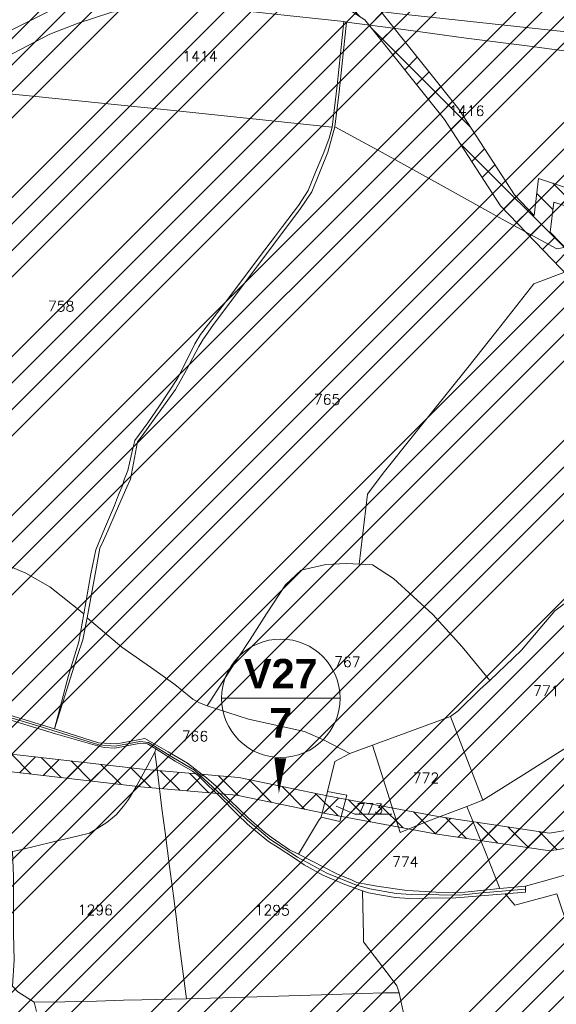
# Model space of a CAD drawing. Header units: metres. Extents: x 578835 to 593571, y 248557 to 255108.
# Tile 99 of 251: x 582256 to 582438, y 252278 to 252612. Entities that reach past the tile are written whole.
import ezdxf

# ---------------------------------------------------------------- set-up
doc = ezdxf.new("R2010")
doc.units = ezdxf.units.M
doc.linetypes.add('SOLID_LINE', pattern=[0])
for name, color, linetype, lineweight in [('Cad-HYDROGRAPHI_COURS_D_EAU28', 5, 'SOLID_LINE', 0), ('Cad-PARCELLAIRE_PARCELLE1', 250, 'SOLID_LINE', 0), ('Cad-RESEAU_ROUT_AXE_DE_VOIE26', 255, 'SOLID_LINE', 0), ('Cad-TOPONYMIE_DETAIL_PARCELLAIR181', 7, 'SOLID_LINE', 0), ('Cad-TOPONYMIE_NUMERO_DE_PARCELL182', 250, 'SOLID_LINE', 0), ('ER', 192, 'Continuous', 18), ('PPRIF - contour', 10, 'Continuous', 9)]:
    doc.layers.add(name, color=color, linetype=linetype, lineweight=lineweight)
doc.styles.get("Standard").update_dxf_attribs({"font": 'arialbd_0.ttf', "height": 50})
doc.styles.add('TEXTSTYLE_45_11', font='txt.shx', dxfattribs={"oblique": 50})

msp = doc.modelspace()

# ---------------------------------------------------------------- hatches: boundary and pattern name
at = {"layer": 'ER', "ltscale": 0.4}
h = msp.add_hatch(dxfattribs=at)
h.set_pattern_fill('ANSI37', color=256, scale=2, style=0)
h.paths.add_polyline_path([(582796.74, 252490.16), (582769.25, 252486.91), (582751.21, 252470.8), (582730.2, 252455.87), (582703.18, 252445.74), (582667.97, 252433.81), (582630.66, 252426.35), (582616.13, 252419.7), (582611.33, 252414.89), (582602.92, 252440.09), (582578.85, 252485.94), (582556.56, 252535.65), (582541.51, 252565.17), (582528.44, 252580.62), (582512.68, 252591.12), (582488.4, 252608.05), (582472.83, 252625.23), (582472.83, 252631.27), (582478.02, 252640.23), (582488.83, 252642.2), (582507.51, 252640.55), (582536.33, 252630.95), (582584.88, 252614.59), (582587.68, 252619.98), (582538.23, 252636.64), (582508.74, 252646.46), (582488.55, 252648.24), (582474.22, 252645.64), (582466.83, 252632.88), (582466.83, 252622.92), (582484.41, 252603.52), (582509.3, 252586.16), (582524.4, 252576.09), (582536.48, 252561.82), (582551.15, 252533.05), (582573.45, 252483.32), (582597.39, 252437.73), (582606.72, 252409.73), (582605.23, 252404.89), (582595.31, 252402.74), (582584.48, 252412.53), (582568.75, 252427.7), (582550.3, 252455.57), (582537.23, 252472.05), (582516.52, 252510.01), (582497.68, 252526.49), (582474.98, 252541.62), (582445.46, 252553.78), (582431.57, 252558.41), (582430.11, 252545.81), (582423.34, 252552.84), (582404.55, 252581.87), (582376.71, 252616.66), (582350.38, 252633.62), (582321.17, 252646.47), (582291.42, 252649.97), (582249.04, 252650.55), (582220.64, 252652.25), (582175.3, 252658.48), (582156.76, 252664.66), (582149.33, 252667.45), (582147.99, 252661.54), (582154.76, 252659.01), (582173.93, 252652.61), (582220.05, 252646.27), (582248.82, 252644.55), (582291.03, 252643.98), (582319.58, 252640.62), (582347.53, 252628.32), (582372.64, 252612.14), (582399.68, 252578.35), (582418.62, 252549.09), (582474.29, 252491.38), (582506.5, 252456.92), (582516.46, 252433.67), (582520.16, 252416.24), (582513.46, 252404.9), (582485.65, 252372.56), (582464.23, 252348.89), (582447.94, 252338.57), (582435.29, 252336.46), (582397.51, 252342.1), (582360.44, 252348.94), (582330, 252355.26), (582297.29, 252358.13), (582252.85, 252363.25), (582218.92, 252369.58), (582194.15, 252368.99), (582173.95, 252362.26), (582168.39, 252354.62), (582166.96, 252346.03), (582188.65, 252307.2), (582215.9, 252285.85), (582242.17, 252275.91), (582256.01, 252262.77), (582269.08, 252250.42), (582288.32, 252238.59), (582307.73, 252234.11), (582337.11, 252234.82), (582386.15, 252227.72), (582440.89, 252221.32), (582476.71, 252210.58), (582504.48, 252209.85), (582569, 252219.17), (582598.6, 252223.98), (582602.74, 252221.4), (582610.83, 252207.91), (582620.1, 252186.53), (582637.49, 252156.1), (582655.02, 252137.85), (582666.41, 252128.74), (582688.82, 252123.51), (582708.41, 252123.51), (582725.34, 252114.7), (582734.85, 252107.1), (582736.07, 252096.1), (582729.77, 252075.09), (582723.28, 252035.45), (582722.58, 252010.22), (582713.67, 251992.4), (582698.19, 251967.77), (582675.88, 251943.38), (582649.51, 251929.51), (582621.53, 251921.81), (582598.81, 251919.61), (582583.13, 251907.67), (582564.2, 251893.11), (582552.1, 251875.71), (582550.34, 251861.66), (582558.35, 251856.66), (582575.66, 251855.93), (582599.7, 251844.63), (582623.95, 251839.48), (582646.09, 251840.22), (582661.18, 251844.53), (582681.51, 251846.63), (582706.04, 251847.33), (582746.16, 251839.31), (582777.12, 251831.57), (582798.72, 251819.73), (582815.48, 251807.16), (582832.68, 251789.25), (582845.85, 251780.72), (582865.53, 251780.72), (582889.06, 251784.4), (582912.14, 251795.94), (582940.37, 251805.82), (582975.56, 251814.26), (582989.04, 251814.26), (583010.12, 251807.94), (583034.7, 251802.16), (583054.6, 251800.68), (583081.25, 251805.73), (583113.44, 251808.52), (583139.2, 251802.26), (583169.25, 251791.08), (583188.74, 251775.08), (583203.28, 251760.54), (583236.28, 251745.14), (583277.77, 251739.04), (583285.1, 251732.57), (583282.99, 251752.41), (583279.03, 251744.92), (583238.02, 251750.95), (583206.78, 251765.53), (583192.77, 251779.53), (583172.29, 251796.35), (583140.96, 251808.01), (583113.9, 251814.59), (583080.43, 251811.68), (583054.26, 251806.73), (583035.62, 251808.11), (583011.67, 251813.74), (582989.92, 251820.26), (582974.85, 251820.26), (582938.67, 251811.58), (582909.8, 251801.48), (582887.21, 251790.18), (582865.06, 251786.72), (582847.62, 251786.72), (582836.53, 251793.9), (582819.47, 251811.67), (582801.97, 251824.79), (582779.32, 251837.21), (582747.47, 251845.17), (582706.55, 251853.35), (582681.11, 251852.63), (582660.04, 251850.45), (582645.16, 251846.19), (582624.48, 251845.5), (582601.62, 251850.35), (582577.12, 251861.88), (582560.18, 251862.58), (582556.77, 251864.72), (582557.87, 251873.5), (582568.6, 251888.92), (582586.78, 251902.91), (582601.08, 251913.8), (582622.62, 251915.89), (582651.73, 251923.89), (582679.6, 251938.56), (582702.98, 251964.12), (582718.9, 251989.45), (582728.54, 252008.73), (582729.27, 252034.88), (582735.63, 252073.74), (582742.17, 252095.55), (582740.54, 252110.23), (582728.63, 252119.76), (582709.88, 252129.51), (582689.51, 252129.51), (582669.09, 252134.27), (582659.07, 252142.29), (582642.34, 252159.72), (582625.47, 252189.22), (582616.18, 252210.66), (582607.14, 252225.72), (582599.86, 252230.27), (582568.09, 252225.1), (582504.13, 252215.86), (582477.66, 252216.56), (582442.11, 252227.22), (582386.93, 252233.67), (582337.47, 252240.84), (582308.34, 252240.12), (582290.63, 252244.21), (582272.75, 252255.21), (582260.13, 252267.13), (582245.42, 252281.1), (582218.88, 252291.14), (582193.3, 252311.18), (582173.22, 252347.11), (582174.08, 252352.24), (582177.67, 252357.17), (582195.19, 252363.01), (582218.44, 252363.57), (582251.95, 252357.32), (582296.68, 252352.16), (582329.13, 252349.31), (582359.28, 252343.05), (582396.52, 252336.18), (582435.34, 252330.39), (582450.12, 252332.85), (582468.13, 252344.25), (582490.15, 252368.59), (582518.35, 252401.39), (582526.51, 252415.2), (582522.21, 252435.49), (582511.6, 252460.25), (582478.64, 252495.51), (582435.51, 252540.22), (582436.68, 252550.38), (582443.36, 252548.15), (582472.15, 252536.3), (582494.03, 252521.72), (582511.77, 252506.2), (582532.21, 252468.72), (582545.44, 252452.05), (582564.11, 252423.84), (582580.39, 252408.14), (582593.57, 252396.22), (582609.94, 252399.78), (582612.27, 252407.34), (582619.61, 252414.69), (582632.52, 252420.61), (582669.52, 252428.01), (582705.19, 252440.09), (582733.04, 252450.53), (582755.47, 252466.46), (582796.94, 252473.67), (582796.82, 252482.36)])
at = {"layer": 'PPRIF - contour', "lineweight": 15}
h = msp.add_hatch(dxfattribs=at)
h.set_pattern_fill('ANSI34', color=30, scale=2, style=0)
h.paths.add_polyline_path([(583168.56, 249236.59), (583178.02, 249273.37), (583184.15, 249314.36), (583186.86, 249348.54), (583183.82, 249412.65), (583188.31, 249497.75), (583209.56, 249638.59), (583209.57, 249654.16), (583202.87, 249764.69), (583181.22, 249772.54), (583212.18, 249841.81), (583235.33, 249974.64), (583193.51, 249985.09), (583186.04, 250045.54), (583188.28, 250067.18), (583195.8, 250078.07), (583245.78, 250078.37), (583251.01, 250132.85), (583194.25, 250138.82), (583209.94, 250168.32), (583209.19, 250188.47), (583208.21, 250203.8), (583217.43, 250267.61), (583213.64, 250277.41), (583256.98, 250284.74), (583262.34, 250350.34), (583266.18, 250436.39), (583274.5, 250436.7), (583214.43, 250499.33), (583184.56, 250537.39), (583218.91, 250547.09), (583241.07, 250552.07), (583269.68, 250547.09), (583271.18, 250569.48), (583274.91, 250580.67), (583286.48, 250597.77), (583293.66, 250716.62), (583278.73, 250731.44), (583193.67, 250750.25), (583156.78, 250759.28), (583135.71, 250831.5), (583141.39, 250856.49), (583145.69, 250864.01), (583161.1, 250891.6), (583169.34, 250905.21), (583172.57, 250920.26), (583171.49, 250936.38), (583169.31, 250950.6), (583181.85, 251003.26), (583206.95, 251084.03), (583216.62, 251114.12), (583232.39, 251161.77), (583245.29, 251209.41), (583234.54, 251210.94), (583234.1, 251288.09), (583244.66, 251288.39), (583237.9, 251328.73), (583229.54, 251356.01), (583200.13, 251357.42), (583190.46, 251371.39), (583189.74, 251379.63), (583190.1, 251406.14), (583244.22, 251415.82), (583256.04, 251419.04), (583270.74, 251430.86), (583295.47, 251440.89), (583325.21, 251451.64), (583340.94, 251464.43), (583366, 251457.91), (583398.59, 251444.88), (583422.15, 251436.37), (583417.63, 251462.92), (583418.14, 251495.99), (583409.11, 251546.1), (583400.09, 251585.18), (583359.99, 251579.17), (583344.95, 251609.23), (583333.92, 251624.76), (583325.9, 251633.28), (583319.39, 251648.31), (583296.33, 251649.31), (583292.32, 251666.85), (583282.01, 251764.42), (583240.65, 251790.03), (583212.78, 251805.76), (583221.32, 251831.82), (583251.44, 251830.48), (583273.02, 251828.23), (583262.67, 251903.93), (583199.69, 251895.44), (583192.95, 251945.32), (583256.33, 251954.31), (583243.74, 252050.47), (583214.52, 252068.27), (583208.68, 252073.66), (583201.93, 252137.92), (583178.11, 252135.22), (583183.95, 252176.12), (583226.69, 252181.65), (583216.8, 252253.1), (583210.96, 252307.92), (583193.36, 252422.33), (583178.97, 252519.84), (583167.73, 252607.66), (583178.52, 252614.4), (583188.29, 252625.39), (583184.93, 252642.05), (583192.13, 252639.75), (583210.89, 252641.9), (583205.05, 252676.95), (583200.1, 252708.47), (583205.05, 252708.02), (583194.96, 252797.38), (583191.02, 252799.28), (583173.51, 252800.6), (583168.08, 252797.59), (583165.67, 252793.82), (583165.69, 252787.69), (583073.05, 252815.41), (583065.66, 252814.13), (583065.94, 252812.7), (583046.85, 252808.33), (583047.04, 252816.04), (582997.15, 252812.42), (582995.86, 252782.45), (582980.16, 252787.72), (582949.89, 252804.92), (582947.27, 252800.69), (582935.19, 252777.61), (582924.38, 252768.8), (582917.32, 252760.63), (582910.91, 252748.5), (582903.76, 252736.42), (582880, 252724.86), (582817.58, 252706.15), (582782.59, 252696.37), (582747.69, 252696.56), (582653.19, 252726.32), (582583.51, 252736.7), (582547.53, 252745.89), (582391.95, 252693.83), (582342.71, 252696.56), (582258, 252701.11), (582228.89, 252730.03), (582194.3, 252754.65), (582137.15, 252749.12), (582028.37, 252701.22), (581997.03, 252701.83), (581923.09, 252643.99), (581895.44, 252653.82), (581782.97, 252699.88), (581749.17, 252724.45), (581694.48, 252730.59), (581626.87, 252779.73), (581623.69, 252832.13), (581568.99, 252867.14), (581549.94, 252902.76), (581520.9, 252875.84), (581488.95, 252861.1), (581415.1, 252871.66), (581333.97, 252861.22), (581285.87, 252845.9), (581226.26, 252859.41), (581213.27, 252848.96), (581176.79, 252829.19), (581135.62, 252832.26), (581093.83, 252851.3), (581026.18, 252865.71), (580894.22, 252859.98), (580764.18, 252821.75), (580666.25, 252837.89), (580606.97, 252807.31), (580553.37, 252825.96), (580518.38, 252831.19), (580426.24, 252844.58), (580314.78, 252864.48), (580232.54, 252861.61), (580193.34, 252877.86), (579737.68, 252731.06), (579339.29, 252594.91), (579467.34, 252529.95), (579492.26, 252526.53), (579537.88, 252506.87), (579628.29, 252501.98), (579673.34, 252488.27), (579756.55, 252421.24), (579801.62, 252412.32), (579849.52, 252376.66), (579890.09, 252373.24), (579954.11, 252362.98), (580003.08, 252331.22), (580020.69, 252319.86), (580037.79, 252307.65), (580048.55, 252295.44), (580067.12, 252269.55), (580095.49, 252178.46), (580127.66, 252086.63), (580157.22, 252011.67), (580209.32, 251928.46), (580208.41, 251858.24), (580196.24, 251818.11), (580206.29, 251790.3), (580227.07, 251716.54), (580274.53, 251673.98), (580324.82, 251599.61), (580345.2, 251567.99), (580352.27, 251548.44), (580380.56, 251474.57), (580498.13, 251465.11), (580632.34, 251425.65), (580688.87, 251403.81), (580903, 251328.66), (581057.22, 251304.45), (581128.89, 251277.45), (581306.24, 251176.53), (581363.6, 251156.15), (581418.4, 251079.72), (581465.72, 250967.17), (581546.02, 250830.88), (581604.72, 250760.44), (581621.29, 250710.76), (581635.31, 250677.64), (581677.37, 250643.25), (581761.5, 250538.8), (581878.03, 250481.58), (581978.36, 250416.05), (582083.64, 250336.15), (582132.06, 250252.96), (582193.12, 250147.32), (582211.34, 250118.18), (582217.79, 250080.35), (582244.22, 249930.09), (582252.92, 249788.8), (582279.87, 249720.73), (582264.14, 249693.23), (582229.1, 249576.98), (582243.69, 249504.21), (582236.53, 249458.37), (582233.12, 249417.21), (582207.89, 249404.14), (582210.7, 249314.66), (582282.52, 249136.36), (582365.79, 249069.63), (582329.51, 248868.66), (582370.33, 248802.93), (582389.99, 248830.88), (582435.35, 248829.37), (582475.81, 248930.64), (582488.18, 248933.83), (582505.04, 248934.94), (582536.56, 248931.03), (582545.58, 248873.46), (582547.73, 248837.81), (582559.27, 248733.3), (582660.26, 248731.96), (582707.75, 248722.61), (582711.09, 248844.25), (582713.77, 248853.61), (582730.11, 248933.31), (582770.57, 249048.63), (582781.22, 249070.77), (582782.86, 249074.05), (582786.69, 249073.51), (582794.34, 249066.4), (582795.98, 249060.39), (582802, 249037.44), (582837.54, 249029.24), (582847.92, 249019.4), (582859.41, 249022.68), (582870.89, 249021.59), (582882.91, 249029.79), (582897.68, 249024.87), (582894.41, 249004.61), (582898.78, 248991.5), (582903.16, 248984.94), (582914.71, 248986.01), (582980.86, 249040.12), (583036.72, 249107.47), (583089.79, 249152.85), (583096.96, 249144.66), (583169.29, 249123.72), (583150.9, 249178.85), (583158.77, 249200.15)])

# ---------------------------------------------------------------- linework, layer by layer
at = {"layer": 'Cad-HYDROGRAPHI_COURS_D_EAU28'}
msp.add_lwpolyline([(582363.27, 252589.84), (582361.56, 252575.76), (582360.56, 252572), (582358.73, 252567.17), (582355.9, 252560.47), (582353.46, 252554.25), (582350.17, 252549.18), (582344.75, 252542.04), (582342.37, 252538.95), (582338.73, 252534.18), (582333.61, 252527.29), (582326.19, 252517.42), (582323.51, 252513.97), (582316.97, 252505.5), (582315.01, 252502.34), (582313.96, 252500.13), (582309.14, 252490.59), (582303.08, 252481.28), (582299.11, 252475.48), (582294.66, 252469.54), (582294.06, 252466.82), (582292.29, 252459.42), (582291.01, 252455.97), (582290.64, 252454.49), (582289.11, 252451.13), (582287.77, 252447.45), (582284.46, 252439.6), (582281.43, 252432.44), (582279.79, 252424.38), (582277.38, 252410.81), (582275.69, 252401.31), (582272.2, 252389.86), (582267.43, 252371.85), (582275.26, 252396.69), (582277.05, 252401.98), (582278.49, 252409.45), (582281.42, 252425.52), (582282.78, 252433), (582284.05, 252435.66), (582285.51, 252438.9), (582288.34, 252445.49), (582292.02, 252453.72), (582293.2, 252456.38), (582295.61, 252469.06), (582297.17, 252471.08), (582303.9, 252480.34), (582308.47, 252486.85), (582312.19, 252493.52), (582316.4, 252501.45), (582317.78, 252503.68), (582321.38, 252508.88), (582336.07, 252528.39), (582343.42, 252538.25), (582350.61, 252547.87), (582354.73, 252553.8), (582360.12, 252567.29), (582362.46, 252575.84), (582363.94, 252587.78), (582366.5, 252611.4), (582365.5, 252611.54), (582363.27, 252589.84), (582363.27, 252589.84)], close=True, dxfattribs=at)
at = {"layer": 'Cad-PARCELLAIRE_PARCELLE1'}
for points in [[(582247.42, 252587.54), (582260.05, 252586.26), (582305.69, 252581.59), (582361.56, 252575.76), (582363.27, 252589.84), (582365.5, 252611.54), (582346.29, 252613.62), (582329.65, 252615.46), (582313.59, 252616.25), (582300.46, 252616.6), (582295.08, 252615.93), (582286.86, 252614.69), (582275.45, 252611.06), (582265.88, 252607.25), (582250.95, 252599.44), (582250.34, 252595.93), (582249.26, 252592.16), (582247.42, 252587.54), (582247.42, 252587.54)], [(582362.46, 252575.84), (582363.94, 252587.78), (582366.5, 252611.4), (582385.75, 252608.87), (582407.01, 252605.97), (582427.67, 252603.34), (582441, 252601.56), (582447.41, 252600.86), (582446.37, 252590.52), (582445.16, 252576.37), (582444.22, 252564.93), (582443.27, 252559.61), (582442.26, 252551.83), (582443.13, 252550.34), (582448.82, 252545.35), (582457.41, 252538.16), (582437.69, 252534.51), (582420.25, 252543.98), (582412.29, 252548.45), (582399.59, 252555.52), (582378.59, 252567.15), (582362.46, 252575.84), (582362.46, 252575.84)], [(582277.38, 252410.81), (582275.69, 252401.31), (582272.2, 252389.86), (582267.43, 252371.85), (582238.18, 252380.68), (582221.75, 252385.99), (582212.19, 252389.88), (582208.9, 252391.84), (582209.81, 252406.63), (582210.99, 252426.12), (582211.48, 252433.19), (582211.75, 252439.67), (582213.18, 252443.47), (582221.79, 252439.96), (582234.71, 252434.34), (582257.77, 252424.56), (582265.91, 252419.88), (582277.38, 252410.81), (582277.38, 252410.81)], [(582319.21, 252379.62), (582333.19, 252375.1), (582352.16, 252370.88), (582358.91, 252367.99), (582367.62, 252363.48), (582375.22, 252366.23), (582401.68, 252376.02), (582404.33, 252377.9), (582411.64, 252385.09), (582415.01, 252388.16), (582405.65, 252399.64), (582395.67, 252410.51), (582382.38, 252422.78), (582375.23, 252427.42), (582370.76, 252427.62), (582366.46, 252427.81), (582359.49, 252427.45), (582351.07, 252425.63), (582345.79, 252420.62), (582339.36, 252410.83), (582333.82, 252402.13), (582329.65, 252395.76), (582319.21, 252379.62), (582319.21, 252379.62)], [(582452.06, 252423.35), (582447.05, 252419.25), (582437.11, 252411.85), (582425.78, 252398.41), (582415.01, 252388.16), (582411.64, 252385.09), (582404.33, 252377.9), (582401.68, 252376.02), (582412.71, 252347.62), (582426.56, 252356.35), (582446.85, 252369.19), (582458.44, 252376.4), (582468.22, 252382.67), (582475.09, 252387.26), (582469.77, 252395.73), (582462.83, 252406.86), (582452.06, 252423.35), (582452.06, 252423.35)], [(582350.19, 252329.26), (582347.17, 252330.79), (582340.89, 252335.06), (582338.69, 252336.77), (582333.18, 252341.55), (582327, 252347.5), (582324.75, 252349.77), (582322.22, 252352.34), (582319.02, 252355.19), (582312.5, 252360.12), (582306, 252364.03), (582298.04, 252368.5), (582288.55, 252366.7), (582282.34, 252367.08), (582267.43, 252371.85), (582275.26, 252396.69), (582277.05, 252401.98), (582278.49, 252409.45), (582290.27, 252399.51), (582301.12, 252391.94), (582308.22, 252386.84), (582314.41, 252381.9), (582316.57, 252380.63), (582319.21, 252379.62), (582333.19, 252375.1), (582352.16, 252370.88), (582358.91, 252367.99), (582367.62, 252363.48), (582362.49, 252360.71), (582360.03, 252350.59), (582357.88, 252341.83), (582356.91, 252340.63), (582350.19, 252329.26), (582350.19, 252329.26)], [(582497.14, 252338.37), (582485.3, 252335.94), (582475.26, 252333.76), (582466.12, 252330.67), (582452.21, 252325.6), (582435.22, 252320.74), (582427.08, 252318.49), (582418.42, 252317.66), (582413.3, 252330.5), (582407.2, 252345.48), (582412.71, 252347.62), (582426.56, 252356.35), (582446.85, 252369.19), (582458.44, 252376.4), (582468.22, 252382.67), (582475.09, 252387.26), (582487.28, 252367.54), (582492.79, 252350.94), (582497.14, 252338.37), (582497.14, 252338.37)], [(582375.22, 252366.23), (582384.6, 252336.69), (582394.01, 252340.48), (582407.2, 252345.48), (582412.71, 252347.62), (582401.68, 252376.02), (582375.22, 252366.23), (582375.22, 252366.23)], [(582418.42, 252317.66), (582406.56, 252316.45), (582402.78, 252316.36), (582396.84, 252316.42), (582393.19, 252316.68), (582386.89, 252317.04), (582376.73, 252318.42), (582372.45, 252319.29), (582369.94, 252319.76), (582368.31, 252320.51), (582363.36, 252322.55), (582350.19, 252329.26), (582356.91, 252340.63), (582357.88, 252341.83), (582364.19, 252340.35), (582366.57, 252349.35), (582360.03, 252350.59), (582362.49, 252360.71), (582367.62, 252363.48), (582375.22, 252366.23), (582384.6, 252336.69), (582394.01, 252340.48), (582407.2, 252345.48), (582413.3, 252330.5), (582418.42, 252317.66), (582418.42, 252317.66)], [(582301.48, 252363.88), (582302.36, 252357.27), (582303.9, 252344.8), (582304.98, 252336.64), (582306.44, 252325.17), (582307.84, 252315.14), (582308.67, 252308.19), (582309.76, 252299.02), (582312.23, 252280.28), (582328.43, 252280.74), (582339.78, 252281.01), (582350.55, 252281.36), (582361.65, 252281.72), (582371.51, 252282.1), (582379.32, 252282.31), (582384.27, 252282.27), (582383.49, 252284.66), (582380.89, 252288.23), (582372.2, 252299.54), (582372.17, 252301.89), (582371.91, 252316.91), (582365.87, 252319.08), (582358.18, 252322.35), (582352.13, 252325.74), (582348.82, 252327.92), (582343.24, 252331.58), (582340.01, 252333.65), (582335.6, 252337.18), (582332.85, 252339.51), (582329.45, 252342.8), (582323.32, 252349.09), (582319.47, 252352.67), (582316.15, 252355.96), (582314.29, 252357.48), (582308.41, 252360.89), (582301.8, 252365.02), (582301.48, 252363.88), (582301.48, 252363.88)], [(582357.88, 252341.83), (582364.19, 252340.35), (582366.57, 252349.35), (582360.03, 252350.59), (582357.88, 252341.83), (582357.88, 252341.83)]]:
    msp.add_lwpolyline(points, close=True, dxfattribs=at)
for points in [[(582234.71, 252434.34), (582257.77, 252424.56), (582265.91, 252419.88), (582277.38, 252410.81), (582279.79, 252424.38), (582281.43, 252432.44), (582284.46, 252439.6), (582287.77, 252447.45), (582289.11, 252451.13), (582290.64, 252454.49), (582291.01, 252455.97), (582292.29, 252459.42), (582294.06, 252466.82), (582294.66, 252469.54), (582299.11, 252475.48), (582303.08, 252481.28), (582309.14, 252490.59), (582313.96, 252500.13), (582315.01, 252502.34), (582316.97, 252505.5), (582323.51, 252513.97), (582326.19, 252517.42), (582333.61, 252527.29), (582338.73, 252534.18), (582342.37, 252538.95), (582344.75, 252542.04), (582350.17, 252549.18), (582353.46, 252554.25), (582355.9, 252560.47), (582358.73, 252567.17), (582360.56, 252572), (582361.56, 252575.76), (582305.69, 252581.59), (582260.05, 252586.26), (582247.42, 252587.54)], [(582437.69, 252534.51), (582420.25, 252543.98), (582412.29, 252548.45), (582399.59, 252555.52), (582378.59, 252567.15), (582362.46, 252575.84), (582360.12, 252567.29), (582354.73, 252553.8), (582350.61, 252547.87), (582343.42, 252538.25), (582336.07, 252528.39), (582321.38, 252508.88), (582317.78, 252503.68), (582316.4, 252501.45), (582312.19, 252493.52), (582308.47, 252486.85), (582303.9, 252480.34), (582297.17, 252471.08), (582295.61, 252469.06), (582293.2, 252456.38), (582292.02, 252453.72), (582288.34, 252445.49), (582285.51, 252438.9), (582284.05, 252435.66), (582282.78, 252433), (582281.42, 252425.52), (582278.49, 252409.45), (582290.27, 252399.51), (582301.12, 252391.94), (582308.22, 252386.84), (582314.41, 252381.9), (582316.57, 252380.63), (582319.21, 252379.62), (582319.21, 252379.62), (582319.21, 252379.62), (582329.65, 252395.76), (582333.82, 252402.13), (582339.36, 252410.83), (582345.79, 252420.62), (582351.07, 252425.63), (582359.49, 252427.45), (582366.46, 252427.81), (582370.76, 252427.62), (582373.56, 252451.37), (582378.82, 252458.49), (582389.21, 252471.39), (582407.58, 252494.32), (582417.49, 252506.86), (582424.95, 252516.28), (582429.94, 252522.61), (582441.6, 252527.03)], [(582447.05, 252419.25), (582437.11, 252411.85), (582425.78, 252398.41), (582415.01, 252388.16), (582405.65, 252399.64), (582395.67, 252410.51), (582382.38, 252422.78), (582375.23, 252427.42), (582370.76, 252427.62), (582373.56, 252451.37), (582378.82, 252458.49), (582389.21, 252471.39), (582407.58, 252494.32), (582417.49, 252506.86), (582424.95, 252516.28), (582429.94, 252522.61), (582441.6, 252527.03)], [(582243.8, 252377.47), (582255.99, 252373.69), (582267.75, 252370.09), (582282.78, 252365.78), (582284.45, 252365.47), (582287.93, 252365.2), (582296.61, 252366.92), (582299.03, 252366.69), (582301.8, 252365.02), (582301.48, 252363.88), (582298.84, 252358.98), (582295.33, 252352.55), (582292.51, 252347.86), (582290.88, 252345.61), (582288.49, 252342.74), (582287.18, 252341.62), (582285.17, 252340.01), (582283.37, 252338.96), (582279.29, 252336.4), (582275.57, 252335.53), (582267.01, 252333.47), (582255.94, 252330.77), (582253.18, 252330.21)], [(582253.18, 252330.21), (582255.94, 252330.77), (582267.01, 252333.47), (582275.57, 252335.53), (582279.29, 252336.4), (582283.37, 252338.96), (582285.17, 252340.01), (582287.18, 252341.62), (582288.49, 252342.74), (582290.88, 252345.61), (582292.51, 252347.86), (582295.33, 252352.55), (582298.84, 252358.98), (582301.48, 252363.88), (582302.36, 252357.27), (582303.9, 252344.8), (582304.98, 252336.64), (582306.44, 252325.17), (582307.84, 252315.14), (582308.67, 252308.19), (582309.76, 252299.02), (582312.23, 252280.28), (582306.96, 252280.18), (582297.1, 252279.91), (582290.84, 252279.84), (582281.71, 252279.53), (582271.02, 252279.3), (582260.57, 252279.1), (582260.57, 252279.1), (582260.57, 252279.1), (582255.08, 252282.66)], [(582472.8, 252269.36), (582463.85, 252278.76), (582458.29, 252285.2), (582454.08, 252293.21), (582446.12, 252299.68), (582441.83, 252303.78), (582437.77, 252315.82), (582423.49, 252312.06), (582420.22, 252315.81), (582427.09, 252316.48), (582427.08, 252318.49), (582435.22, 252320.74), (582452.21, 252325.6), (582466.12, 252330.67), (582475.26, 252333.76), (582485.3, 252335.94), (582497.14, 252338.37), (582497.14, 252338.37), (582497.14, 252338.37), (582511.44, 252289.41), (582506.77, 252281.1), (582502.45, 252273.5)], [(582209.95, 252271.32), (582207.99, 252283.09), (582206.45, 252291.54), (582206.26, 252302.78), (582206.04, 252320.27), (582205.94, 252322.37), (582205.94, 252322.37), (582205.94, 252322.37), (582204.94, 252332.54), (582204.34, 252333.72), (582253.18, 252330.21), (582253.56, 252321.77), (582253.57, 252311.74), (582253.61, 252302.27), (582253.77, 252293.36), (582253.28, 252284.52), (582255.08, 252282.66), (582260.57, 252279.1), (582261.41, 252275.94)], [(582386, 252274.39), (582384.27, 252282.27), (582383.49, 252284.66), (582380.89, 252288.23), (582372.2, 252299.54), (582372.17, 252301.89), (582371.91, 252316.91), (582373.86, 252316.18), (582378.29, 252315.44), (582382.9, 252314.59), (582387.78, 252314.33), (582393.8, 252314.38), (582403.51, 252314.53), (582420.22, 252315.81), (582420.22, 252315.81), (582420.22, 252315.81), (582423.49, 252312.06), (582437.77, 252315.82), (582441.83, 252303.78), (582446.12, 252299.68), (582454.08, 252293.21), (582458.29, 252285.2), (582463.85, 252278.76), (582472.8, 252269.36)], [(582261.41, 252275.94), (582260.57, 252279.1), (582271.02, 252279.3), (582281.71, 252279.53), (582290.84, 252279.84), (582297.1, 252279.91), (582306.96, 252280.18), (582312.23, 252280.28), (582328.43, 252280.74), (582339.78, 252281.01), (582350.55, 252281.36), (582361.65, 252281.72), (582371.51, 252282.1), (582379.32, 252282.31), (582384.27, 252282.27), (582386, 252274.39)]]:
    msp.add_lwpolyline(points, dxfattribs=at)
at = {"layer": 'Cad-RESEAU_ROUT_AXE_DE_VOIE26'}
for points in [[(582534.01, 252580.24), (582496.76, 252597.83), (582439.94, 252608.14), (582383.36, 252614.24), (582341.45, 252619.7), (582313.84, 252620.31), (582278.14, 252621.43), (582251.16, 252607.88)], [(582427.07, 252317.48), (582412.33, 252316.22), (582404.78, 252315.43), (582397.74, 252315.47), (582388.31, 252315.62), (582383.25, 252315.97), (582374.31, 252317.56), (582369.88, 252318.82), (582359.74, 252322.85), (582349.88, 252328.26), (582340.45, 252334.39), (582332.85, 252340.85), (582323.97, 252349.4), (582316.77, 252356.08), (582314.87, 252357.78), (582307.81, 252362), (582299.28, 252367.19), (582296.43, 252367.51), (582288, 252365.97), (582282.44, 252366.41), (582263.29, 252372.35), (582244.78, 252377.89)]]:
    msp.add_lwpolyline(points, dxfattribs=at)
at = {"layer": 'Cad-TOPONYMIE_DETAIL_PARCELLAIR181'}
msp.add_lwpolyline([(582381.77, 252342.92), (582369.24, 252342.88), (582362.92, 252345.59), (582362.92, 252345.59)], dxfattribs=at)
at = {"layer": 'ER', "ltscale": 0.4}
for points in [[(582248.82, 252644.55), (582291.03, 252643.98), (582319.58, 252640.62), (582347.53, 252628.32), (582372.64, 252612.14), (582399.68, 252578.35), (582418.62, 252549.09), (582474.29, 252491.38), (582506.5, 252456.92), (582516.46, 252433.67), (582520.16, 252416.24), (582513.46, 252404.9), (582485.65, 252372.56), (582464.23, 252348.89), (582447.94, 252338.57), (582435.29, 252336.46), (582397.51, 252342.1), (582360.44, 252348.94), (582330, 252355.26), (582297.29, 252358.13), (582252.85, 252363.25)], [(582466.83, 252622.92), (582484.41, 252603.52), (582509.3, 252586.16), (582524.4, 252576.09), (582536.48, 252561.82), (582551.15, 252533.05), (582573.45, 252483.32), (582597.39, 252437.73), (582606.72, 252409.73), (582605.23, 252404.89), (582595.31, 252402.74), (582584.48, 252412.53), (582568.75, 252427.7), (582550.3, 252455.57), (582537.23, 252472.05), (582516.52, 252510.01), (582497.68, 252526.49), (582474.98, 252541.62), (582445.46, 252553.78), (582431.57, 252558.41), (582430.11, 252545.81), (582423.34, 252552.84), (582404.55, 252581.87), (582376.71, 252616.66)], [(582478.64, 252495.51), (582435.51, 252540.22), (582436.68, 252550.38), (582443.36, 252548.15)], [(582324.09, 252382.15), (582364.24, 252382.15)], [(582251.95, 252357.32), (582296.68, 252352.16), (582329.13, 252349.31), (582359.28, 252343.05), (582396.52, 252336.18), (582435.34, 252330.39), (582450.12, 252332.85)]]:
    msp.add_lwpolyline(points, dxfattribs=at)
msp.add_lwpolyline([(582343.51, 252349.89, 0, 4, 0), (582344.01, 252361.83, 6, 6, 0)], format="xyseb", dxfattribs=at)
msp.add_circle((582344.17, 252382.15), 20.08, dxfattribs=at)

# ---------------------------------------------------------------- texts
at = {"layer": 'Cad-TOPONYMIE_NUMERO_DE_PARCELL182', "style": 'TEXTSTYLE_45_11'}
for s, p in [('1414', (582310.78, 252598.06)), ('1416', (582401.21, 252579.63)), ('758', (582265.22, 252513.35)), ('765', (582355.38, 252481.73)), ('767', (582362.21, 252392.79)), ('771', (582429.66, 252382.97)), ('766', (582310.56, 252367.59)), ('772', (582388.89, 252353.44)), ('773', (582369.85, 252342.99)), ('774', (582381.86, 252324.99)), ('1296', (582275.29, 252308.7)), ('1295', (582335.3, 252308.63))]:
    msp.add_text(s, height=3.491, rotation=359.5887, dxfattribs=at).set_placement(p)
at = {"layer": 'ER', "ltscale": 0.4, "insert": (582344.17, 252382.15), "char_height": 10, "width": 16.8329, "attachment_point": 5}
msp.add_mtext('V27\\P7', dxfattribs=at)

doc.saveas('drawing.dxf')
